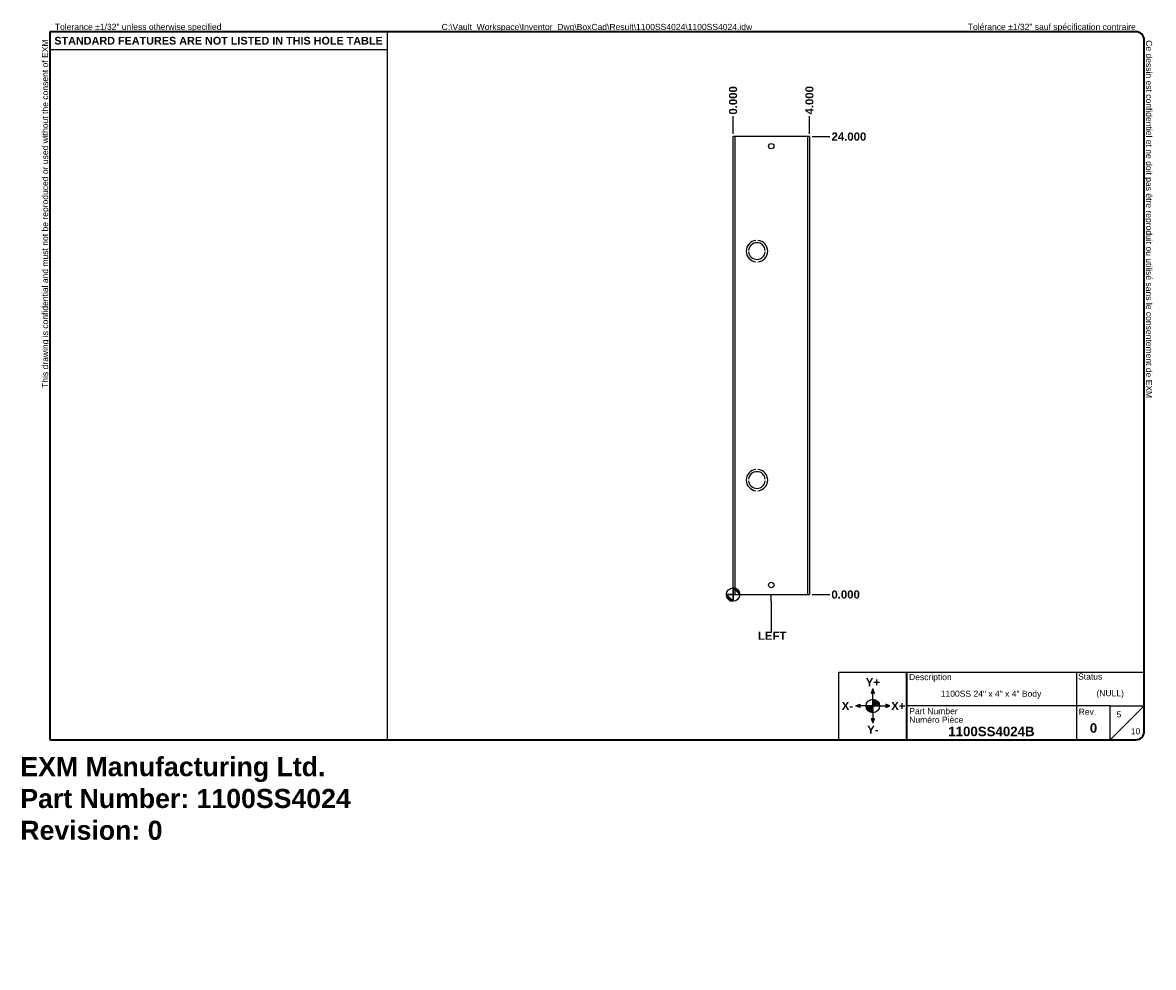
# Model space of a CAD drawing. Header units: inches. Extents: x 0.1 to 59.4, y -11 to 38.5.
import ezdxf

# ---------------------------------------------------------------- set-up
doc = ezdxf.new("R2010")
doc.units = ezdxf.units.IN
doc.header["$LTSCALE"] = 3.555556
doc.header["$MEASUREMENT"] = 0
doc.layers.get('0').update_dxf_attribs({"lineweight": 25})
for name, color, linetype, lineweight in [('Dimensions(ANSI)', 7, 'Continuous', 25), ('Sketch Geometry(ANSI)', 7, 'Continuous', 25), ('Symbols(ANSI)', 7, 'Continuous', 25), ('Visible Edges(ANSI)', 7, 'Continuous', 25), ('Visible Tangent Edges(ANSI)', 7, 'Continuous', 25)]:
    doc.layers.add(name, color=color, linetype=linetype, lineweight=lineweight)
doc.layers.add('Hatch', color=179, linetype='Continuous', lineweight=9, true_color=0x1e1e47)
doc.styles.add('Current-ANSI', font='arial.ttf')
doc.styles.add('Dimension-ANSI', font='arialbd.ttf')
doc.styles.get("Standard").update_dxf_attribs({"font": 'arialbd.ttf'})
doc.styles.add('Text Style44', font='arialbd.ttf')
doc.dimstyles.new('INCH-ANSI', dxfattribs={"dimscale": 3.555556, "dimtxt": 0.12, "dimasz": 0.098425, "dimexe": 0.04, "dimexo": 0.04, "dimgap": 0.031496, "dimtad": 0, "dimtih": 1, "dimtoh": 1, "dimdec": 3, "dimrnd": 1e-08, "dimzin": 0, "dimdsep": 46, "dimtxsty": 'Dimension-ANSI', "dimcen": 0.09, "dimdle": 0.312, "dimclrd": 179, "dimclre": 179, "dimclrt": 7, "dimadec": 1, "dimazin": 0, "dimtfac": 1, "dimtdec": 3, "dimtofl": 0, "dimtmove": 0, "dimatfit": 3, "dimfxl": 1, "dimtolj": 1, "dimtzin": 4, "dimlwd": 25, "dimlwe": 25, "dimarcsym": 0})
doc.dimstyles.new('INCH-ANSI-VERTICAL', dxfattribs={"dimscale": 3.555556, "dimtxt": 0.12, "dimasz": 0.098425, "dimexe": 0.04, "dimexo": 0.04, "dimgap": 0.031496, "dimtad": 0, "dimtih": 1, "dimtoh": 1, "dimdec": 3, "dimrnd": 1e-08, "dimzin": 0, "dimdsep": 46, "dimtxsty": 'Dimension-ANSI', "dimcen": 0.09, "dimdle": 0.312, "dimclrd": 179, "dimclre": 179, "dimclrt": 7, "dimadec": 1, "dimazin": 0, "dimtfac": 1, "dimtdec": 3, "dimtofl": 0, "dimtmove": 0, "dimatfit": 3, "dimfxl": 1, "dimtolj": 1, "dimtzin": 4, "dimlwd": 25, "dimlwe": 25, "dimarcsym": 0})

# ---------------------------------------------------------------- blocks, each defined once
blk = doc.blocks.new('Origin Indicator Symbol2')
at = {"layer": 'Dimensions(ANSI)'}
h = blk.add_hatch(color=7, dxfattribs=at)
edge = h.paths.add_edge_path(flags=0)
edge.add_line((10.504, 2.298), (10.405, 2.396))
edge.add_arc((10.504, 2.396), 0.0984, 180, 270)
h = blk.add_hatch(color=7, dxfattribs=at)
edge = h.paths.add_edge_path(flags=0)
edge.add_line((10.504, 2.495), (10.602, 2.396))
edge.add_arc((10.504, 2.396), 0.0984, 0, 90)
at = {"layer": 'Dimensions(ANSI)', "color": 7, "linetype": 'Continuous'}
for p, q in [((10.504, 2.298), (10.405, 2.396)), ((10.504, 2.495), (10.602, 2.396))]:
    blk.add_line(p, q, dxfattribs=at)
at = {"layer": 'Dimensions(ANSI)', "color": 7, "linetype": 'Continuous', "flags": 128}
for points in [[(10.504, 2.396), (10.504, 2.298), (10.405, 2.396), (10.504, 2.396)], [(10.504, 2.396), (10.405, 2.396), (10.504, 2.396), (10.504, 2.396)], [(10.504, 2.396), (10.602, 2.396), (10.504, 2.495), (10.504, 2.396)], [(10.504, 2.396), (10.504, 2.495), (10.504, 2.298), (10.504, 2.396)]]:
    blk.add_lwpolyline(points, dxfattribs=at)
at = {"layer": 'Dimensions(ANSI)', "color": 7, "linetype": 'Continuous'}
blk.add_circle((10.504, 2.396), 0.0984, dxfattribs=at)
for start, end in [(180, 270), (0, 90)]:
    blk.add_arc((10.504, 2.396), 0.0984, start, end, dxfattribs=at)
at = {"layer": 'Dimensions(ANSI)', "color": 7}
for points in [[(10.504, 2.396), (10.504, 2.298), (10.405, 2.396), (10.504, 2.396)], [(10.504, 2.396), (10.405, 2.396), (10.504, 2.396)], [(10.504, 2.396), (10.602, 2.396), (10.504, 2.495), (10.504, 2.396)], [(10.504, 2.396), (10.504, 2.495), (10.504, 2.298), (10.504, 2.396)]]:
    blk.add_solid(points, dxfattribs=at)
blk = doc.blocks.new('Borders EXM - B (Inch) - B')
at = {"layer": 'Sketch Geometry(ANSI)', "linetype": 'Continuous', "lineweight": 35}
for p, q in [((16.438, 10.692), (0.437, 10.692)), ((0.437, 10.692), (0.437, 0.255)), ((16.562, 0.38), (16.562, 10.567)), ((0.437, 0.255), (16.438, 0.255))]:
    blk.add_line(p, q, dxfattribs=at)
at = {"layer": 'Sketch Geometry(ANSI)'}
for p, q in [((5.406, 10.692), (5.406, 0.255)), ((0.437, 10.428), (5.406, 10.428))]:
    blk.add_line(p, q, dxfattribs=at)
at = {"layer": 'Sketch Geometry(ANSI)', "linetype": 'Continuous', "lineweight": 35}
for centre, start, end in [((16.438, 10.567), 0, 90), ((16.438, 0.38), 270, 0)]:
    blk.add_arc(centre, 0.125, start, end, dxfattribs=at)
at = {"layer": 'Symbols(ANSI)', "color": 7, "char_height": 0.09, "attachment_point": 7, "style": 'Current-ANSI'}
for s, insert, rotation in [('This drawing is confidential and must not be reproduced or used without the consent of EXM', (0.437, 5.442), 90), ('Ce dessin est confidentiel et ne doit pas être reproduit ou utilisé sans le consentement de EXM', (16.562, 10.567), 270)]:
    blk.add_mtext(s, dxfattribs=dict(at, insert=insert, rotation=rotation))
for s, insert in [('Tolerance ±1/32" unless otherwise specified', (0.509, 10.692)), ('Tolérance ±1/32" sauf spécification contraire', (13.963, 10.692))]:
    blk.add_mtext(s, dxfattribs=dict(at, insert=insert))
at = {"layer": 'Symbols(ANSI)', "color": 7, "insert": (2.921, 10.559), "char_height": 0.114, "width": 4.96908, "attachment_point": 5, "style": 'Dimension-ANSI'}
blk.add_mtext('\\fArial|b1|i0;{\\H0.1140;STANDARD FEATURES ARE NOT LISTED IN THIS HOLE TABLE}', dxfattribs=at)
at = {"layer": 'Symbols(ANSI)', "color": 7, "style": 'Current-ANSI'}
blk.add_attdef('FILENAME_AND_PATH_001', (6.208, 10.718), '', height=0.09, dxfattribs=at)
blk = doc.blocks.new('Title Blocks EXM-2 - ANSI B')
at = {"layer": 'Hatch'}
for points in [[(12.725, 0.94), (12.75, 0.94), (12.75, 1)], [(12.775, 0.94), (12.75, 1), (12.75, 0.94)], [(12.56, 0.75), (12.56, 0.775), (12.5, 0.75)], [(12.56, 0.75), (12.5, 0.75), (12.56, 0.725)], [(12.94, 0.75), (13, 0.75), (12.94, 0.775)], [(12.94, 0.75), (12.94, 0.725), (13, 0.75)], [(12.75, 0.56), (12.725, 0.56), (12.75, 0.5)], [(12.75, 0.56), (12.75, 0.5), (12.775, 0.56)]]:
    blk.add_hatch(color=7, dxfattribs=at).paths.add_polyline_path(points)
h = blk.add_hatch(color=7, dxfattribs=at)
edge = h.paths.add_edge_path()
edge.add_line((12.75, 0.85), (12.75, 0.75))
edge.add_line((12.75, 0.75), (12.85, 0.75))
edge.add_arc((12.75, 0.75), 0.1, 0, 90)
h = blk.add_hatch(color=7, dxfattribs=at)
edge = h.paths.add_edge_path()
edge.add_line((12.75, 0.65), (12.75, 0.75))
edge.add_line((12.75, 0.75), (12.65, 0.75))
edge.add_arc((12.75, 0.75), 0.1, 180, 270)
at = {"layer": 'Sketch Geometry(ANSI)'}
for p, q in [((12.249, 1.25), (16.749, 1.25)), ((12.249, 0.25), (12.249, 1.25)), ((15.749, 1.25), (15.749, 0.75)), ((16.749, 1.25), (16.749, 0.375)), ((12.75, 1), (12.725, 0.94)), ((12.75, 0.85), (12.75, 1)), ((12.775, 0.94), (12.75, 1)), ((12.725, 0.94), (12.775, 0.94)), ((12.75, 0.75), (12.75, 0.85)), ((12.5, 0.75), (12.56, 0.775)), ((12.65, 0.75), (12.5, 0.75)), ((12.56, 0.725), (12.5, 0.75)), ((12.56, 0.775), (12.56, 0.725)), ((12.75, 0.75), (12.65, 0.75)), ((12.75, 0.75), (12.85, 0.75)), ((12.75, 0.75), (12.75, 0.65)), ((12.85, 0.75), (13, 0.75)), ((13, 0.75), (12.94, 0.775)), ((12.94, 0.775), (12.94, 0.725)), ((12.94, 0.725), (13, 0.75)), ((15.749, 0.75), (13.249, 0.75)), ((16.249, 0.75), (15.749, 0.75)), ((15.749, 0.75), (15.749, 0.25)), ((16.249, 0.25), (16.249, 0.75)), ((16.249, 0.75), (16.749, 0.75)), ((16.249, 0.25), (16.749, 0.75)), ((12.775, 0.56), (12.725, 0.56)), ((12.725, 0.56), (12.75, 0.5)), ((12.75, 0.65), (12.75, 0.5)), ((12.75, 0.5), (12.775, 0.56)), ((13.249, 0.25), (12.249, 0.25)), ((16.624, 0.25), (13.249, 0.25))]:
    blk.add_line(p, q, dxfattribs=at)
at = {"layer": 'Sketch Geometry(ANSI)', "linetype": 'Continuous', "lineweight": 35}
blk.add_line((13.249, 0.25), (13.249, 1.25), dxfattribs=at)
at = {"layer": 'Sketch Geometry(ANSI)'}
blk.add_circle((12.75, 0.75), 0.1, dxfattribs=at)
blk.add_arc((16.624, 0.375), 0.125, 270, 0, dxfattribs=at)
at = {"layer": 'Symbols(ANSI)', "color": 7}
for s, insert, char_height, attachment_point, style in [('Description', (13.283, 1.103), 0.09, 7, 'Current-ANSI'), ('Status', (15.774, 1.137), 0.09, 7, 'Current-ANSI'), ('\\fArial|b1|i0;Y+', (12.75, 1.1), 0.12, 5, 'Dimension-ANSI'), ('\\fArial|b1|i0;X-', (12.375, 0.75), 0.12, 5, 'Dimension-ANSI'), ('\\fArial|b1|i0;X+', (13.125, 0.75), 0.12, 5, 'Dimension-ANSI'), ('Part Number', (13.287, 0.627), 0.09, 7, 'Current-ANSI'), ('Numéro Pièce', (13.286, 0.5), 0.09, 7, 'Current-ANSI'), ('\\fArial|b1|i0;Y-', (12.75, 0.4), 0.12, 5, 'Dimension-ANSI')]:
    blk.add_mtext(s, dxfattribs=dict(at, insert=insert, char_height=char_height, attachment_point=attachment_point, style=style))
at = {"layer": 'Symbols(ANSI)', "color": 7, "insert": (15.783, 0.618), "char_height": 0.09, "width": 0.25854, "attachment_point": 7, "style": 'Current-ANSI'}
blk.add_mtext('Rev.', dxfattribs=at)
at = {"layer": 'Symbols(ANSI)', "color": 7}
for tag, p, height, style in [('IDW_DESC_IAM_001', (13.75, 0.885), 0.09, 'Current-ANSI'), ('DESIGN_STATE_001', (16.045, 0.893), 0.09, 'Current-ANSI'), ('Sheet_number_001', (16.341, 0.581), 0.09, 'Current-ANSI'), ('IDW_NAME_IAM_001', (13.861, 0.304), 0.14, 'Text Style44'), ('IDW_REV_001', (15.947, 0.355), 0.14, 'Text Style44'), ('Number_of_sheets_001', (16.551, 0.331), 0.09, 'Current-ANSI')]:
    blk.add_attdef(tag, p, '', height=height, dxfattribs=dict(at, style=style))
blk = doc.blocks.new('*D11')
at = {"layer": 'Defpoints', "color": 0, "linetype": 'Continuous', "transparency": 16777216}
for p in [(41.347, 8.52), (41.347, 8.52), (42.414, 8.52)]:
    blk.add_point(p, dxfattribs=at)
at = {"layer": 'Dimensions(ANSI)', "color": 179, "linetype": 'Continuous', "lineweight": 25, "true_color": 0x262658, "transparency": 16777216}
blk.add_line((41.489, 8.52), (42.414, 8.52), dxfattribs=at)
at = {"layer": 'Dimensions(ANSI)', "color": 7, "linetype": 'Continuous', "lineweight": 25, "transparency": 16777216, "insert": (43.244, 8.52), "char_height": 0.4267, "attachment_point": 5, "style": 'Dimension-ANSI'}
blk.add_mtext('\\A1;0.000', dxfattribs=at)
blk = doc.blocks.new('*D12')
at = {"layer": 'Defpoints', "color": 0, "linetype": 'Continuous', "transparency": 16777216}
for p in [(41.347, 32.52), (42.414, 32.52), (41.347, 8.52)]:
    blk.add_point(p, dxfattribs=at)
at = {"layer": 'Dimensions(ANSI)', "color": 179, "linetype": 'Continuous', "lineweight": 25, "true_color": 0x262658, "transparency": 16777216}
blk.add_line((41.489, 32.52), (42.414, 32.52), dxfattribs=at)
at = {"layer": 'Dimensions(ANSI)', "color": 7, "linetype": 'Continuous', "lineweight": 25, "transparency": 16777216, "insert": (43.415, 32.52), "char_height": 0.4267, "attachment_point": 5, "style": 'Dimension-ANSI'}
blk.add_mtext('\\A1;24.000', dxfattribs=at)
blk = doc.blocks.new('*D13')
at = {"layer": 'Defpoints', "color": 0, "linetype": 'Continuous', "transparency": 16777216}
for p in [(37.347, 33.587), (37.347, 32.52), (37.347, 32.52)]:
    blk.add_point(p, dxfattribs=at)
at = {"layer": 'Dimensions(ANSI)', "color": 179, "linetype": 'Continuous', "lineweight": 25, "true_color": 0x262658, "transparency": 16777216}
blk.add_line((37.347, 32.663), (37.347, 33.587), dxfattribs=at)
at = {"layer": 'Dimensions(ANSI)', "color": 7, "linetype": 'Continuous', "lineweight": 25, "transparency": 16777216, "insert": (37.347, 34.418), "char_height": 0.4267, "attachment_point": 5, "rotation": 90, "style": 'Dimension-ANSI'}
blk.add_mtext('\\A1;0.000', dxfattribs=at)
blk = doc.blocks.new('*D14')
at = {"layer": 'Defpoints', "color": 0, "linetype": 'Continuous', "transparency": 16777216}
for p in [(41.347, 33.587), (37.347, 32.52), (41.347, 32.52)]:
    blk.add_point(p, dxfattribs=at)
at = {"layer": 'Dimensions(ANSI)', "color": 179, "linetype": 'Continuous', "lineweight": 25, "true_color": 0x262658, "transparency": 16777216}
blk.add_line((41.347, 32.663), (41.347, 33.587), dxfattribs=at)
at = {"layer": 'Dimensions(ANSI)', "color": 7, "linetype": 'Continuous', "lineweight": 25, "transparency": 16777216, "insert": (41.347, 34.425), "char_height": 0.4267, "attachment_point": 5, "rotation": 90, "style": 'Dimension-ANSI'}
blk.add_mtext('\\A1;4.000', dxfattribs=at)
blk = doc.blocks.new('Datum Identifier14')
at = {"layer": 'Symbols(ANSI)', "color": 7, "linetype": 'Continuous', "lineweight": 25}
for p, q in [((11.066, 2.298), (11.066, 2.396)), ((11.066, 2.298), (11.066, 2.033)), ((11.066, 2.033), (11.066, 1.849))]:
    blk.add_line(p, q, dxfattribs=at)
at = {"layer": 'Symbols(ANSI)', "color": 7, "insert": (10.87, 1.729), "char_height": 0.12, "attachment_point": 7, "style": 'Dimension-ANSI'}
blk.add_mtext('LEFT', dxfattribs=at)

msp = doc.modelspace()

# ---------------------------------------------------------------- linework, layer by layer
at = {"layer": 'Visible Edges(ANSI)'}
for p, q in [((37.4331, 32.5203), (37.3471, 32.5203)), ((37.3471, 8.5203), (37.3471, 32.5203)), ((41.2611, 32.5203), (37.4331, 32.5203)), ((41.3471, 32.5203), (41.2611, 32.5203)), ((41.3471, 32.5203), (41.3471, 8.5203)), ((38.5471, 27.0806), (38.5471, 27.0805)), ((38.6471, 27.0805), (38.6471, 27.0806)), ((38.1616, 26.5603), (38.1615, 26.5603)), ((38.1615, 26.4803), (38.1616, 26.4803)), ((39.0328, 26.5603), (39.0327, 26.5603)), ((39.0327, 26.4803), (39.0328, 26.4803)), ((38.5471, 25.9601), (38.5471, 25.96)), ((38.6471, 25.96), (38.6471, 25.9601)), ((38.5471, 15.0806), (38.5471, 15.0805)), ((38.6471, 15.0805), (38.6471, 15.0806)), ((38.1616, 14.5603), (38.1615, 14.5603)), ((38.1615, 14.4803), (38.1616, 14.4803)), ((39.0328, 14.5603), (39.0327, 14.5603)), ((39.0327, 14.4803), (39.0328, 14.4803)), ((38.5471, 13.9601), (38.5471, 13.96)), ((38.6471, 13.96), (38.6471, 13.9601)), ((37.4331, 8.5203), (37.3471, 8.5203)), ((37.4331, 8.5203), (41.2611, 8.5203)), ((41.2611, 8.5203), (41.3471, 8.5203))]:
    msp.add_line(p, q, dxfattribs=at)
for centre in [(39.3471, 32.0203), (39.3471, 9.0203)]:
    msp.add_circle(centre, 0.1405, dxfattribs=at)
for centre, radius, start, end in [((38.5971, 26.5203), 0.5625, 95.099689, 264.900311), ((38.5971, 26.5203), 0.5624, 95.100598, 264.899402), ((38.5971, 26.5203), 0.4375, 5.245797, 174.754203), ((38.5971, 26.5203), 0.4374, 5.247, 174.753), ((38.5971, 26.5203), 0.5625, 275.099689, 84.900311), ((38.5971, 26.5203), 0.5624, 275.100598, 84.899402), ((38.5971, 26.5203), 0.4375, 185.245797, 354.754203), ((38.5971, 26.5203), 0.4374, 185.247, 354.753), ((38.5971, 14.5203), 0.5625, 95.099689, 264.900311), ((38.5971, 14.5203), 0.5624, 95.100598, 264.899402), ((38.5971, 14.5203), 0.4375, 5.245797, 174.754203), ((38.5971, 14.5203), 0.4374, 5.247, 174.753), ((38.5971, 14.5203), 0.5625, 275.099689, 84.900311), ((38.5971, 14.5203), 0.5624, 275.100598, 84.899402), ((38.5971, 14.5203), 0.4375, 185.245797, 354.754203), ((38.5971, 14.5203), 0.4374, 185.247, 354.753)]:
    msp.add_arc(centre, radius, start, end, dxfattribs=at)
at = {"layer": 'Visible Tangent Edges(ANSI)'}
for p, q in [((37.4331, 32.5203), (37.4331, 8.5203)), ((41.2611, 8.5203), (41.2611, 32.5203))]:
    msp.add_line(p, q, dxfattribs=at)

# ---------------------------------------------------------------- block references
at = {"xscale": 3.555555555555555, "yscale": 3.555555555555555, "zscale": 3.555555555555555}
for name, p, values in [('Borders EXM - B (Inch) - B', (0, 0), {'FILENAME_AND_PATH_001': 'C:\\Vault_Workspace\\Inventor_Dwg\\BoxCad\\Result\\1100SS4024\\1100SS4024.idw'}), ('Title Blocks EXM-2 - ANSI B', (-0.6625, 0.0162), {'IDW_REV_001': '0', 'Sheet_number_001': '5', 'Number_of_sheets_001': '10', 'IDW_DESC_IAM_001': '1100SS 24" x 4" x 4" Body', 'DESIGN_STATE_001': '(NULL)', 'IDW_NAME_IAM_001': '1100SS4024B'})]:
    msp.add_blockref(name, p, dxfattribs=at).add_auto_attribs(values)
at = {"layer": 'Dimensions(ANSI)', "xscale": 3.555555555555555, "yscale": 3.555555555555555, "zscale": 3.555555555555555}
msp.add_blockref('Origin Indicator Symbol2', (0, 0), dxfattribs=at)
at = {"layer": 'Symbols(ANSI)', "xscale": 3.555555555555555, "yscale": 3.555555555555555, "zscale": 3.555555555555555}
msp.add_blockref('Datum Identifier14', (0, 0), dxfattribs=at)

# ---------------------------------------------------------------- texts
at = {"insert": (0, 0), "char_height": 1, "attachment_point": 1}
msp.add_mtext_dynamic_manual_height_columns('EXM Manufacturing Ltd.\\PPart Number: 1100SS4024\\PRevision: 0', width=6.990976, gutter_width=1, heights=[0], dxfattribs=at).dxf.set("width", 100)

# ---------------------------------------------------------------- dimensions: what is measured, and where the dimension line sits
at = {"layer": 'Dimensions(ANSI)', "color": 179, "linetype": 'Continuous', "lineweight": 25, "true_color": 0x262658}
for feature_location, offset, dtype, origin, dimstyle, picture, middle in [((37.347140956, 32.5203139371), (0, 1.0666666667), 1, (37.347140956, 32.5203139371), 'INCH-ANSI-VERTICAL', '*D13', (37.347140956, 34.4175478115)), ((41.3471, 32.5203), (0, 1.0667), 1, (37.3471, 32.5203), 'INCH-ANSI-VERTICAL', '*D14', (41.3471, 34.4245)), ((41.3471, 32.5203), (1.0667, 0), 0, (41.3471, 8.5203), 'INCH-ANSI', '*D12', (43.4152, 32.5203)), ((41.347140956, 8.5203139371), (1.0666666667, 0), 0, (41.347140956, 8.5203139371), 'INCH-ANSI', '*D11', (43.2443748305, 8.5203139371))]:
    dim = msp.add_ordinate_dim(feature_location=feature_location, offset=offset, dtype=dtype, origin=origin, dimstyle=dimstyle, override={"dimgap": 0.031496, "dimtad": 0, "dimdec": 3, "dimtol": 0, "dimlim": 0, "dimtp": 0, "dimtm": 0, "dimtdec": 3}, dxfattribs=at)
    dim.commit()
    dim.dimension.update_dxf_attribs({"geometry": picture, "text_midpoint": middle})

doc.saveas('drawing.dxf')
